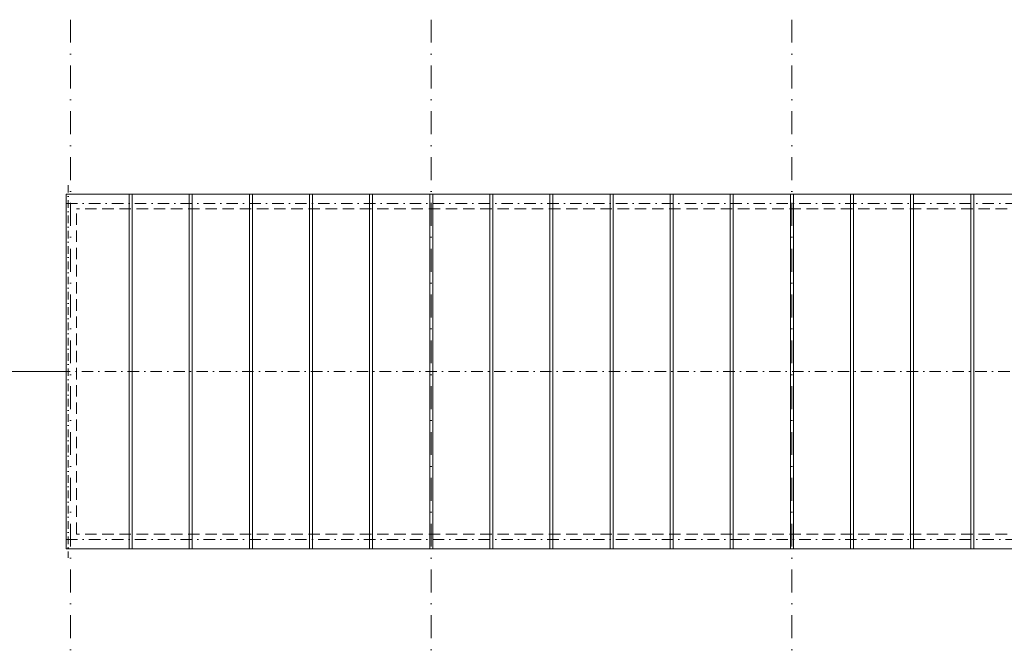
# Model space of a CAD drawing. Header units: millimetres. Extents: x -916886 to 3713765, y -2985421 to 1675785.
# Tile 120 of 256: x 11155 to 27533, y 254394 to 264800. Entities that reach past the tile are written whole.
import ezdxf

# ---------------------------------------------------------------- set-up
doc = ezdxf.new("R2010")
doc.units = ezdxf.units.MM
for name, pattern in [('CENTERX2', [101.6, 63.5, -12.7, 12.7, -12.7]), ('DASHDOT', [25.4, 12.7, -6.35, 0, -6.35]), ('ČÁRKOVANÁ', [19.05, 12.7, -6.35])]:
    doc.linetypes.add(name, pattern=pattern)
for name, color, linetype, lineweight in [('A99_S_kce-demolice', 30, 'Continuous', 20), ('A99_S_kce-pohl', 7, 'Continuous', 5), ('A99_S_osy', 1, 'CENTERX2', 5)]:
    doc.layers.add(name, color=color, linetype=linetype, lineweight=lineweight)

msp = doc.modelspace()

# ---------------------------------------------------------------- linework, layer by layer
at = {"layer": 'A99_S_kce-demolice', "color": 7, "linetype": 'Continuous', "lineweight": 9}
for p, q in [((12975, 255995), (12975, 261905)), ((13025, 255995), (13025, 261905)), ((13975, 255995), (13975, 261905)), ((14025, 255995), (14025, 261905)), ((14975, 255995), (14975, 261905)), ((15025, 255995), (15025, 261905)), ((15975, 255995), (15975, 261905)), ((16025, 255995), (16025, 261905)), ((16975, 255995), (16975, 261905)), ((17025, 255995), (17025, 261905)), ((17975, 255995), (17975, 261905)), ((18025, 255995), (18025, 261905)), ((18975, 255995), (18975, 261905)), ((19025, 255995), (19025, 261905)), ((19975, 255995), (19975, 261905)), ((20025, 255995), (20025, 261905)), ((20975, 255995), (20975, 261905)), ((21025, 255995), (21025, 261905)), ((21975, 255995), (21975, 261905)), ((22025, 255995), (22025, 261905)), ((22975, 255995), (22975, 261905)), ((23025, 255995), (23025, 261905)), ((23975, 255995), (23975, 261905)), ((24025, 255995), (24025, 261905)), ((24975, 255995), (24975, 261905)), ((25025, 255995), (25025, 261905)), ((25975, 255995), (25975, 261905)), ((26025, 255995), (26025, 261905)), ((26975, 255995), (26975, 261905)), ((27025, 255995), (27025, 261905))]:
    msp.add_line(p, q, dxfattribs=at)
at = {"layer": 'A99_S_kce-demolice', "color": 7, "linetype": 'Continuous', "lineweight": 13}
msp.add_lwpolyline([(144620, 256000), (144620, 261900), (11930, 261900), (11930, 256000)], close=True, dxfattribs=at)
at = {"layer": 'A99_S_kce-demolice', "color": 7, "linetype": 'ČÁRKOVANÁ', "lineweight": 9, "ltscale": 15}
for points in [[(144450, 261655.3), (12100, 261655.3)], [(12100, 256244.7), (12100, 261655.3)], [(144450, 256244.7), (12100, 256244.7)]]:
    msp.add_lwpolyline(points, dxfattribs=at)
at = {"layer": 'A99_S_kce-demolice', "color": 7, "linetype": 'Continuous', "lineweight": 9}
for points in [[(12975, 259325), (12975, 259145)], [(13025, 259325), (13025, 259145)], [(13975, 259325), (13975, 259145)], [(14025, 259325), (14025, 259145)], [(15975, 259325), (15975, 259145)], [(16025, 259325), (16025, 259145)], [(17975, 259320), (17975, 259140)], [(18025, 259320), (18025, 259140)], [(18975, 259325), (18975, 259145)], [(19025, 259325), (19025, 259145)], [(19975, 259325), (19975, 259145)], [(20025, 259325), (20025, 259145)], [(20975, 259325), (20975, 259145)], [(21025, 259325), (21025, 259145)], [(21975, 259325), (21975, 259145)], [(22025, 259325), (22025, 259145)], [(22975, 259325), (22975, 259145)], [(23025, 259325), (23025, 259145)], [(23975, 259325), (23975, 259145)], [(24025, 259325), (24025, 259145)], [(24975, 259325), (24975, 259145)], [(25025, 259325), (25025, 259145)], [(25975, 259325), (25975, 259145)], [(26025, 259325), (26025, 259145)], [(26975, 259325), (26975, 259145)], [(27025, 259325), (27025, 259145)]]:
    msp.add_lwpolyline(points, dxfattribs=at)
at = {"layer": 'A99_S_kce-demolice', "color": 7, "linetype": 'ČÁRKOVANÁ', "lineweight": 9, "ltscale": 3}
for points in [[(14975, 259325), (14975, 259145)], [(15025, 259325), (15025, 259145)], [(16975, 259325), (16975, 259145)], [(17025, 259325), (17025, 259145)]]:
    msp.add_lwpolyline(points, dxfattribs=at)
at = {"layer": 'A99_S_kce-pohl', "color": 7, "linetype": 'Continuous', "lineweight": 9}
msp.add_lwpolyline([(11930, 258950), (5750, 258950)], dxfattribs=at)
at = {"layer": 'A99_S_osy', "color": 7, "linetype": 'DASHDOT', "lineweight": 5, "ltscale": 10}
msp.add_line((11960, 262050), (11960, 255850), dxfattribs=at)
at = {"layer": 'A99_S_osy', "linetype": 'DASHDOT', "lineweight": 5, "ltscale": 30}
for points in [[(12000, 264800), (12000, 176462.5)], [(18000, 264800), (18000, 175430)], [(24000, 264800), (24000, 176462.5)]]:
    msp.add_lwpolyline(points, dxfattribs=at)
at = {"layer": 'A99_S_osy', "color": 7, "linetype": 'DASHDOT', "lineweight": 5, "ltscale": 15}
for points in [[(144740, 261745), (11865, 261745)], [(144620, 258950), (11930, 258950)], [(144740, 256155), (11865, 256155)]]:
    msp.add_lwpolyline(points, dxfattribs=at)

doc.saveas('drawing.dxf')
